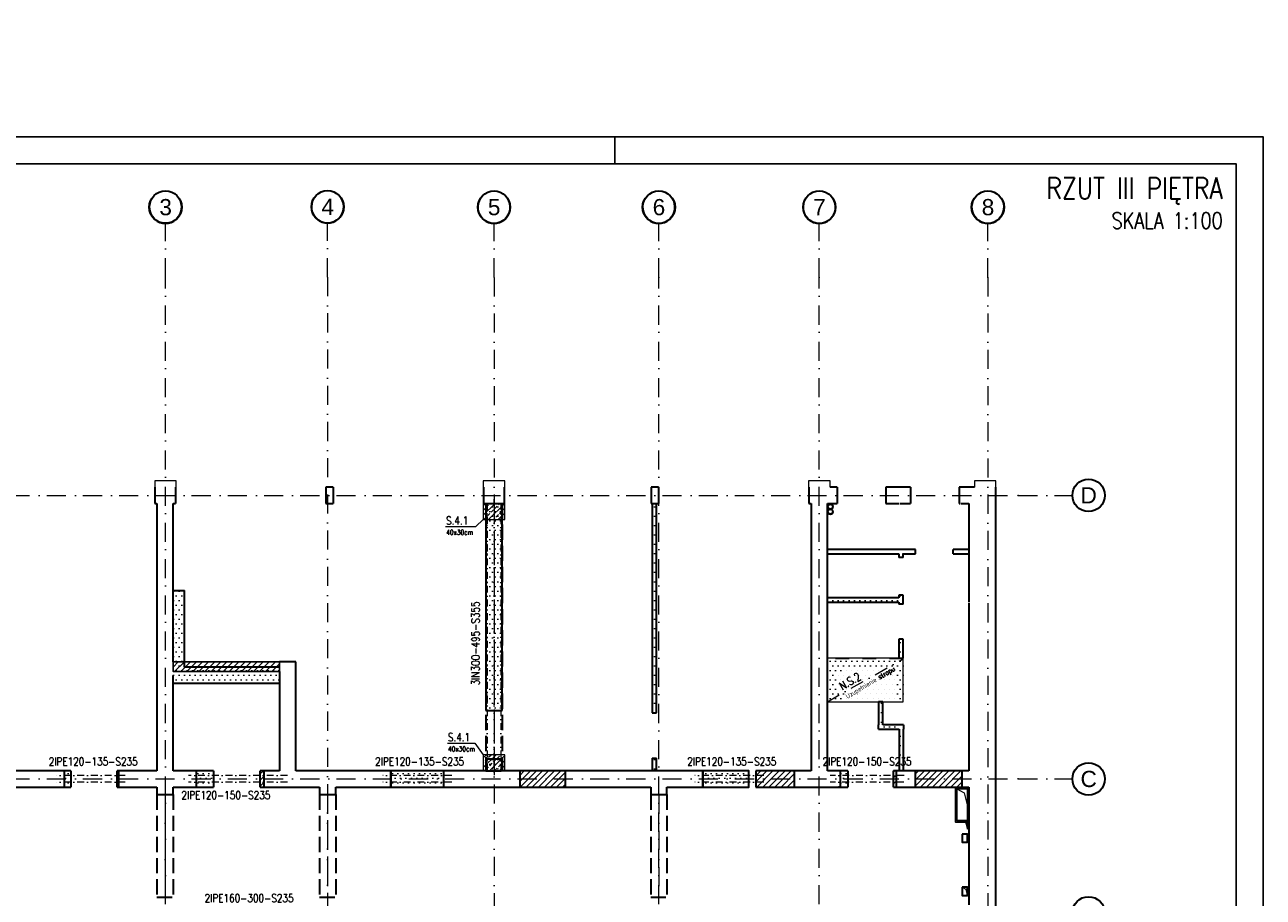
# Model space of a CAD drawing. Header units: millimetres. Extents: x -62590 to 46238, y 147773 to 522018.
# Tile 70 of 93: x 23317 to 46238, y 346942 to 363093. Entities that reach past the tile are written whole.
import ezdxf
from ezdxf.enums import TextEntityAlignment as Align

# ---------------------------------------------------------------- set-up
doc = ezdxf.new("R2010")
doc.units = ezdxf.units.MM
for name, pattern in [('DASHDOT', [25.4, 12.7, -6.35, 0, -6.35]), ('DASHED', [2, 1, -1]), ('Krawędzie ukryte', [3.912222, 2.822222, -1.09]), ('Kropki i Kreski', [6.702778, 3.527778, -1.763889, 0, -1.411111])]:
    doc.linetypes.add(name, pattern=pattern)
for name, color, linetype in [('!PB_Ramka', 7, 'Continuous'), ('!PB_Wyburzenia', 251, 'Do wyburzenia'), ('e-cad_cienkie', 1, 'Continuous'), ('e-cad_kontur', 2, 'Continuous'), ('e-cad_opisy', 7, 'Continuous'), ('e-cad_wymiary', 1, 'Continuous'), ('e-cad_wypelnienia', 254, 'Continuous'), ('Konstrukcja - Belki', 252, 'Continuous'), ('Konstrukcja - Siatka mod', 9, 'Continuous'), ('Konstrukcja - Słupy', 7, 'Continuous'), ('Konstrukcja - Ściany działowe', 7, 'Continuous'), ('Konstrukcja - Ściany nośne wew..P', 7, 'Continuous'), ('Konstrukcja - Ściany zewnętrzne', 7, 'Continuous'), ('PIONY INST', 252, 'Continuous'), ('z JAN', 7, 'Continuous')]:
    doc.layers.add(name, color=color, linetype=linetype)
doc.layers.add('KONSTRUKCJA', color=3, linetype='Continuous', lineweight=0)
doc.styles.add('e-cad_1', font='simplex.shx', dxfattribs={"width": 0.8})
doc.styles.add('e-cad_3', font='simplex.shx', dxfattribs={"width": 0.8})
doc.styles.get("Standard").update_dxf_attribs({"font": 'arial.ttf'})
doc.styles.add('STYL_AUTOMATYCZNY_1', font='arialbd.ttf')
doc.linetypes.add('Do wyburzenia', pattern='A,1.7,["/",Standard,S=1,R=10,X=-0.195,Y=-0.57],-0.5,["",Standard,S=1,R=10,X=-0.195,Y=-0.57],1.7', length=3.9)
pattern_1 = [(0, (-216577.27, 643250.66), (0, 173.20508), [0, -100]), (0, (-216527.27, 643337.26), (0, 173.20508), [0, -100])]
pattern_2 = [(0, (-230678.59, 288957.74), (0, 173.20508), [0, -100]), (0, (-230628.59, 289044.34), (0, 173.20508), [0, -100])]
pattern_3 = [(45, (-14101.32, -341602.01), (-56.1266, 56.1266), [])]

# ---------------------------------------------------------------- blocks, each defined once
blk = doc.blocks.new('*U4')
at = {"layer": 'e-cad_opisy', "color": 8, "ltscale": 0.4}
for points in [[(0, 0), (450, 0), (450, 297), (25, 297), (25, 297), (0, 297), (0, 0)], [(330, 297), (330, 292)]]:
    blk.add_lwpolyline(points, dxfattribs=at)
at = {"layer": 'e-cad_opisy', "color": 3, "ltscale": 0.4}
blk.add_lwpolyline([(30, 5), (445, 5), (445, 292), (30, 292), (30, 5)], dxfattribs=at)
blk = doc.blocks.new('Rysunek_5_5 - ProBuild')
at = {"layer": '!PB_Wyburzenia', "lineweight": 15, "ltscale": 20}
h = blk.add_hatch(dxfattribs=at)
h.set_pattern_fill('Tynk_0005', color=256, style=0, pattern_type=2)
h.set_pattern_definition(pattern_2)
h.paths.add_polyline_path([(17750, 12630), (17750, 8800), (18050, 8800), (18050, 12630)])
h = blk.add_hatch(dxfattribs=at)
h.set_pattern_fill('Tynk_0005', color=256, style=0, pattern_type=2)
h.set_pattern_definition(pattern_2)
h.paths.add_polyline_path([(20910, 12630), (20830, 12630), (20830, 8752), (20910, 8752)])
h = blk.add_hatch(dxfattribs=at)
h.set_pattern_fill('Tynk_0005', color=256, style=0, pattern_type=2)
h.set_pattern_definition(pattern_2)
h.paths.add_polyline_path([(24070, 11780), (24070, 11700), (25699, 11700), (25699, 11780)])
h = blk.add_hatch(dxfattribs=at)
h.set_pattern_fill('Tynk_0005', color=256, style=0, pattern_type=2)
h.set_pattern_definition(pattern_2)
h.paths.add_polyline_path([(25392, 11631), (25472, 11631), (25472, 11700), (25392, 11700)])
h = blk.add_hatch(dxfattribs=at)
h.set_pattern_fill('Tynk_0005', color=256, style=0, pattern_type=2)
h.set_pattern_definition(pattern_2)
h.paths.add_polyline_path([(26399, 11780), (26399, 11700), (26690, 11700), (26690, 11780)])
h = blk.add_hatch(dxfattribs=at)
h.set_pattern_fill('Tynk_0005', color=256, style=0, pattern_type=2)
h.set_pattern_definition(pattern_2)
h.paths.add_polyline_path([(12172, 9600), (12172, 11020), (11962, 11020), (11962, 9600)])
h = blk.add_hatch(dxfattribs=at)
h.set_pattern_fill('Tynk_0005', color=256, style=0, pattern_type=2)
h.set_pattern_definition(pattern_2)
h.paths.add_polyline_path([(24070, 10803), (25392, 10803), (25392, 10883), (24070, 10883)])
h = blk.add_hatch(dxfattribs=at)
h.set_pattern_fill('Tynk_0005', color=256, style=0, pattern_type=2)
h.set_pattern_definition(pattern_2)
h.paths.add_polyline_path([(25392, 10767), (25472, 10767), (25472, 10931), (25392, 10931)])
h = blk.add_hatch(dxfattribs=at)
h.set_pattern_fill('Tynk_0005', color=256, style=0, pattern_type=2)
h.set_pattern_definition(pattern_2)
h.paths.add_polyline_path([(25392, 9765), (25472, 9765), (25472, 10117), (25392, 10117)])
h = blk.add_hatch(dxfattribs=at)
h.set_pattern_fill('Tynk_0005', color=256, style=0, pattern_type=2)
h.set_pattern_definition(pattern_2)
h.paths.add_polyline_path([(24070, 8959), (25472, 8959), (25472, 9765), (24070, 9765)])
h = blk.add_hatch(dxfattribs=at)
h.set_pattern_fill('Tynk_0005', color=256, style=0, pattern_type=2)
h.set_pattern_definition(pattern_2)
h.paths.add_polyline_path([(11962, 9600), (11962, 9300), (12172, 9600)])
h = blk.add_hatch(dxfattribs=at)
h.set_pattern_fill('Tynk_0005', color=256, style=0, pattern_type=2)
h.set_pattern_definition(pattern_2)
h.paths.add_polyline_path([(12172, 9600), (11962, 9300), (12172, 9300)])
h = blk.add_hatch(dxfattribs=at)
h.set_pattern_fill('Tynk_0005', color=256, style=0, pattern_type=2)
h.set_pattern_definition(pattern_2)
h.paths.add_polyline_path([(12172, 9300), (13930, 9300), (13930, 9600), (12172, 9600)])
h = blk.add_hatch(dxfattribs=at)
h.set_pattern_fill('Tynk_0005', color=256, style=0, pattern_type=2)
h.set_pattern_definition(pattern_2)
h.paths.add_polyline_path([(25099, 8532), (25099, 8959), (25019, 8959), (25019, 8532)])
h = blk.add_hatch(dxfattribs=at)
h.set_pattern_fill('Tynk_0005', color=256, style=0, pattern_type=2)
h.set_pattern_definition(pattern_2)
h.paths.add_polyline_path([(25099, 8532), (25019, 8452), (25099, 8452)])
h = blk.add_hatch(dxfattribs=at)
h.set_pattern_fill('Tynk_0005', color=256, style=0, pattern_type=2)
h.set_pattern_definition(pattern_2)
h.paths.add_polyline_path([(25099, 8452), (25400, 8452), (25400, 8532), (25099, 8532)])
h = blk.add_hatch(dxfattribs=at)
h.set_pattern_fill('Tynk_0005', color=256, style=0, pattern_type=2)
h.set_pattern_definition(pattern_2)
h.paths.add_polyline_path([(25400, 8452), (25480, 8452), (25480, 8532)])
h = blk.add_hatch(dxfattribs=at)
h.set_pattern_fill('Tynk_0005', color=256, style=0, pattern_type=2)
h.set_pattern_definition(pattern_2)
h.paths.add_polyline_path([(25400, 8452), (25400, 7680), (25480, 7680), (25480, 8452)])
h = blk.add_hatch(dxfattribs=at)
h.set_pattern_fill('Tynk_0005', color=256, style=0, pattern_type=2)
h.set_pattern_definition(pattern_2)
h.paths.add_polyline_path([(17750, 7680), (18050, 7680), (18050, 7900), (17750, 7900)])
h = blk.add_hatch(dxfattribs=at)
h.set_pattern_fill('Tynk_0005', color=256, style=0, pattern_type=2)
h.set_pattern_definition(pattern_2)
h.paths.add_polyline_path([(20910, 7912), (20830, 7912), (20830, 7680), (20910, 7680)])
h = blk.add_hatch(dxfattribs=at)
h.set_pattern_fill('Tynk_0005', color=256, style=0, pattern_type=2)
h.set_pattern_definition(pattern_2)
h.paths.add_polyline_path([(9948, 7380), (10070, 7380), (10070, 7680), (9948, 7680)])
h = blk.add_hatch(dxfattribs=at)
h.set_pattern_fill('Tynk_0005', color=256, style=0, pattern_type=2)
h.set_pattern_definition(pattern_2)
h.paths.add_polyline_path([(12395, 7380), (12710, 7380), (12710, 7680), (12395, 7680)])
h = blk.add_hatch(dxfattribs=at)
h.set_pattern_fill('Tynk_0005', color=256, style=0, pattern_type=2)
h.set_pattern_definition(pattern_2)
h.paths.add_polyline_path([(15990, 7380), (15990, 7680), (16970, 7680), (16970, 7380)])
h = blk.add_hatch(dxfattribs=at)
h.set_pattern_fill('Tynk_0005', color=256, style=0, pattern_type=2)
h.set_pattern_definition(pattern_2)
h.paths.add_polyline_path([(21767, 7380), (21767, 7680), (22614, 7680), (22614, 7380)])
h = blk.add_hatch(dxfattribs=at)
h.set_pattern_fill('Tynk_0005', color=256, style=0, pattern_type=2)
h.set_pattern_definition(pattern_2)
h.paths.add_polyline_path([(24311, 7380), (24451, 7380), (24451, 7680), (24311, 7680)])
at = {"layer": 'e-cad_wypelnienia', "lineweight": -2, "ltscale": 10}
h = blk.add_hatch(dxfattribs=at)
h.set_pattern_fill('ANSI31', color=256, scale=25, style=0)
h.set_pattern_definition(pattern_3)
h.paths.add_polyline_path([(13930, 9516), (11962, 9516), (11962, 9696), (13930, 9696)])
h = blk.add_hatch(dxfattribs=at)
h.set_pattern_fill('ANSI31', color=256, scale=25, style=0)
h.set_pattern_definition(pattern_3)
h.paths.add_polyline_path([(10928, 7380), (10950, 7380), (10950, 7680), (10928, 7680)])
h = blk.add_hatch(dxfattribs=at)
h.set_pattern_fill('ANSI31', color=256, scale=25, style=0)
h.set_pattern_definition(pattern_3)
h.paths.add_polyline_path([(13575, 7380), (13640, 7380), (13640, 7680), (13575, 7680)])
h = blk.add_hatch(dxfattribs=at)
h.set_pattern_fill('ANSI31', color=256, scale=25, style=0)
h.set_pattern_definition(pattern_3)
h.paths.add_polyline_path([(18377, 7380), (19217, 7380), (19217, 7680), (18377, 7680)])
h = blk.add_hatch(dxfattribs=at)
h.set_pattern_fill('ANSI31', color=256, scale=25, style=0)
h.set_pattern_definition(pattern_3)
h.paths.add_polyline_path([(22747, 7380), (23454, 7380), (23454, 7680), (22747, 7680)])
h = blk.add_hatch(dxfattribs=at)
h.set_pattern_fill('ANSI31', color=256, scale=25, style=0)
h.set_pattern_definition(pattern_3)
h.paths.add_polyline_path([(25291, 7380), (25341, 7380), (25341, 7680), (25291, 7680)])
h = blk.add_hatch(dxfattribs=at)
h.set_pattern_fill('ANSI31', color=256, scale=25, style=0)
h.set_pattern_definition(pattern_3)
h.paths.add_polyline_path([(25697, 7380), (26557, 7380), (26557, 7680), (25697, 7680)])
at = {"layer": '!PB_Wyburzenia', "lineweight": 35, "ltscale": 40}
for p, q in [((25699, 11700), (25699, 11780)), ((26399, 11700), (26399, 11780)), ((25472, 11631), (25392, 11631)), ((25472, 10931), (25392, 10931)), ((25472, 10767), (25392, 10767)), ((25472, 10117), (25392, 10117)), ((17750, 8800), (18050, 8800)), ((20830, 8752), (20910, 8752)), ((17750, 7900), (18050, 7900)), ((20830, 7912), (20910, 7912))]:
    blk.add_line(p, q, dxfattribs=at)
at = {"layer": '!PB_Wyburzenia', "lineweight": 35, "ltscale": 40, "flags": 128}
for points in [[(17750, 12630), (17750, 8800)], [(18050, 8800), (18050, 12630)], [(20830, 12630), (20830, 8752)], [(20910, 8752), (20910, 12630)], [(25699, 11780), (24070, 11780)], [(24070, 11700), (25392, 11700)], [(25392, 11700), (25392, 11631)], [(25472, 11631), (25472, 11700)], [(25472, 11700), (25699, 11700)], [(26690, 11780), (26399, 11780)], [(26399, 11700), (26690, 11700)], [(11962, 11020), (12172, 11020)], [(12172, 9600), (12172, 11020)], [(25392, 10883), (24070, 10883)], [(24070, 10803), (25392, 10803)], [(25392, 10931), (25392, 10883)], [(25392, 10803), (25392, 10767)], [(25472, 10767), (25472, 10931)], [(25392, 10117), (25392, 9765)], [(25472, 9765), (25472, 10117)], [(25392, 9765), (25472, 9765)], [(13930, 9600), (12172, 9600)], [(11962, 9300), (13930, 9300)], [(25019, 8959), (25019, 8532)], [(25099, 8959), (25019, 8959)], [(25099, 8532), (25099, 8959)], [(25019, 8452), (25019, 8532)], [(25480, 8532), (25099, 8532)], [(25480, 8532), (25480, 8452)], [(25019, 8452), (25400, 8452)], [(25400, 8452), (25400, 7680)], [(25480, 7680), (25480, 8452)], [(17750, 7900), (17750, 7680)], [(18050, 7680), (18050, 7900)], [(20830, 7912), (20830, 7680)], [(20910, 7680), (20910, 7912)], [(10070, 7680), (9948, 7680)], [(10070, 7680), (10070, 7380)], [(12710, 7680), (12395, 7680)], [(12710, 7680), (12710, 7380)], [(24451, 7680), (24311, 7680)], [(24451, 7680), (24451, 7380)], [(9948, 7380), (10070, 7380)], [(12395, 7380), (12710, 7380)], [(24311, 7380), (24451, 7380)]]:
    blk.add_lwpolyline(points, dxfattribs=at)
at = {"layer": '!PB_Wyburzenia', "lineweight": 13, "ltscale": 40, "flags": 128}
blk.add_lwpolyline([(24070, 8959), (25472, 8959), (25472, 9765), (24070, 9765)], dxfattribs=at)
at = {"layer": '!PB_Wyburzenia', "lineweight": 35, "ltscale": 40, "flags": 128}
for points in [[(15990, 7380), (16970, 7380), (16970, 7680), (15990, 7680)], [(21767, 7380), (22614, 7380), (22614, 7680), (21767, 7680)]]:
    blk.add_lwpolyline(points, close=True, dxfattribs=at)
at = {"color": 7, "linetype": 'Continuous', "lineweight": 35, "ltscale": 100, "flags": 128}
for points in [[(10950, 7680), (10928, 7680)], [(10928, 7380), (10928, 7680)], [(13640, 7680), (13575, 7680)], [(13575, 7380), (13575, 7680)], [(19217, 7680), (18377, 7680)], [(23454, 7680), (22747, 7680)], [(25341, 7680), (25291, 7680)], [(25291, 7380), (25291, 7680)], [(26557, 7680), (25697, 7680)], [(10928, 7380), (10950, 7380)], [(13575, 7380), (13640, 7380)], [(18377, 7380), (19217, 7380)], [(22747, 7380), (23454, 7380)], [(25291, 7380), (25341, 7380)], [(25697, 7380), (26557, 7380)]]:
    blk.add_lwpolyline(points, dxfattribs=at)
at = {"layer": 'e-cad_kontur', "ltscale": 10}
blk.add_lwpolyline([(13930, 9516), (11962, 9516), (11962, 9696), (13930, 9696)], close=True, dxfattribs=at)
at = {"layer": 'e-cad_kontur', "lineweight": -2, "ltscale": 10}
for points in [[(10928, 7380), (10950, 7380), (10950, 7680), (10928, 7680)], [(13575, 7380), (13640, 7380), (13640, 7680), (13575, 7680)], [(18377, 7380), (19217, 7380), (19217, 7680), (18377, 7680)], [(22747, 7380), (23454, 7380), (23454, 7680), (22747, 7680)], [(25291, 7380), (25341, 7380), (25341, 7680), (25291, 7680)], [(25697, 7380), (26557, 7380), (26557, 7680), (25697, 7680)]]:
    blk.add_lwpolyline(points, close=True, dxfattribs=at)
at = {"layer": 'Konstrukcja - Belki', "color": 252, "linetype": 'Krawędzie ukryte', "lineweight": 35, "ltscale": 100}
for p, q in [((17750, 12630), (17750, 7680)), ((17750, 12630), (18050, 12630)), ((18050, 12630), (18050, 7680)), ((17750, 7680), (18050, 7680)), ((11662, 7240), (11662, 5341)), ((11662, 7240), (11962, 7240)), ((11962, 7240), (11962, 5341)), ((14670, 7240), (14670, 5341)), ((14670, 7240), (14970, 7240)), ((14970, 7240), (14970, 5341)), ((20800, 7240), (20800, 5341)), ((20800, 7240), (21100, 7240)), ((21100, 7240), (21100, 5341)), ((11662, 5341), (11962, 5341)), ((14670, 5341), (14970, 5341)), ((20800, 5341), (21100, 5341))]:
    blk.add_line(p, q, dxfattribs=at)
at = {"layer": 'Konstrukcja - Belki', "color": 252, "linetype": 'Kropki i Kreski', "lineweight": 13, "ltscale": 100}
for p, q in [((17900, 12630), (17900, 7680)), ((11812, 7240), (11812, 5341)), ((14820, 7240), (14820, 5341)), ((20950, 7240), (20950, 5341))]:
    blk.add_line(p, q, dxfattribs=at)
at = {"layer": 'Konstrukcja - Siatka mod', "color": 9, "linetype": 'Kropki i Kreski', "lineweight": 13, "ltscale": 100}
for p, q in [((11820, 16815), (11820, 17815)), ((14820, 16820), (14820, 17820)), ((17900, 16815), (17900, 17815)), ((20950, 16815), (20950, 17815)), ((23920, 16815), (23920, 17815)), ((27040, 16815), (27040, 17815)), ((11820, -150), (11820, 16815)), ((14820, 16820), (14820, -150)), ((17900, 16815), (17900, -150)), ((20950, -150), (20950, 16815)), ((23920, -150), (23920, 16815)), ((27040, 16815), (27040, -150)), ((-3115, 12780), (27604, 12780)), ((27604, 12780), (28604, 12780)), ((-3115, 7530), (27604, 7530)), ((27604, 7530), (28604, 7530))]:
    blk.add_line(p, q, dxfattribs=at)
at = {"layer": 'Konstrukcja - Siatka mod', "color": 9, "linetype": 'Continuous', "lineweight": 35, "ltscale": 100}
for centre in [(11820, 18116), (14820, 18120), (17900, 18115), (20950, 18115), (23920, 18115), (27040, 18115), (28904, 12780), (28904, 7530), (28904, 5050)]:
    blk.add_circle(centre, 300, dxfattribs=at)
for centre, start, end in [((11820, 18115), 146.5921, 33.4079), ((14820, 18120), 147.6608, 32.3392), ((17900, 18115), 146.5921, 33.4079), ((20950, 18115), 146.5921, 33.4079), ((23920, 18115), 146.5921, 33.4079), ((27040, 18115), 146.5921, 33.4079)]:
    blk.add_arc(centre, 300, start, end, dxfattribs=at)
at = {"layer": 'Konstrukcja - Siatka mod', "color": 7, "linetype": 'Kropki i Kreski', "lineweight": 13, "ltscale": 100}
for p in [(20950, 16815), (20950, 16815), (23920, 16815), (23920, 16815), (27040, 16815), (27040, 16815), (27604, 12780), (27604, 12780), (27604, 7530), (27604, 7530)]:
    blk.add_point(p, dxfattribs=at)
at = {"layer": 'Konstrukcja - Słupy', "color": 7, "linetype": 'Continuous', "lineweight": 13, "ltscale": 100}
for p, q in [((17900, 12585), (17900, 12710)), ((17900, 12425), (17900, 12300)), ((17900, 7884), (17900, 8009)), ((17900, 7724), (17900, 7599))]:
    blk.add_line(p, q, dxfattribs=at)
at = {"layer": 'Konstrukcja - Słupy', "color": 1, "linetype": 'Continuous', "lineweight": 0, "ltscale": 100}
blk.add_line((17900, 7735), (17900, 8010), dxfattribs=at)
at = {"layer": 'Konstrukcja - Słupy', "color": 7, "linetype": 'Continuous', "lineweight": 13, "ltscale": 100}
for p in [(17900, 12505), (17900, 7804)]:
    blk.add_point(p, dxfattribs=at)
at = {"layer": 'Konstrukcja - Słupy', "color": 1, "linetype": 'Continuous', "lineweight": 0, "ltscale": 100}
for p in [(17900, 12505), (17900, 7655)]:
    blk.add_point(p, dxfattribs=at)
at = {"layer": 'Konstrukcja - Ściany działowe', "color": 252, "linetype": 'Continuous', "lineweight": 35, "ltscale": 100, "flags": 128}
blk.add_lwpolyline([(14230, 9696), (13930, 9696)], dxfattribs=at)
at = {"layer": 'Konstrukcja - Ściany nośne wew..P', "color": 252, "linetype": 'Continuous', "lineweight": 35, "ltscale": 100}
for p, q in [((9948, 7495), (9948, 7680)), ((10950, 7680), (10950, 7380)), ((12395, 7380), (12395, 7680)), ((13640, 7680), (13640, 7380)), ((18377, 7680), (18377, 7380)), ((19217, 7680), (19217, 7380)), ((22747, 7680), (22747, 7380)), ((23454, 7680), (23454, 7380)), ((24311, 7680), (24274, 7680)), ((24311, 7495), (24311, 7680)), ((25341, 7680), (25341, 7380)), ((25697, 7680), (25697, 7380)), ((26557, 7680), (26557, 7380)), ((9948, 7380), (9948, 7495)), ((24311, 7380), (24274, 7380)), ((24311, 7380), (24311, 7495))]:
    blk.add_line(p, q, dxfattribs=at)
at = {"layer": 'Konstrukcja - Ściany nośne wew..P', "color": 252, "linetype": 'Continuous', "lineweight": 35, "ltscale": 100, "flags": 128}
for points in [[(11662, 12630), (11662, 9696)], [(11962, 9696), (11962, 12630)], [(11962, 12630), (11962, 12630)], [(23770, 12630), (23770, 7680)], [(24070, 7680), (24070, 12630)], [(11662, 9696), (11662, 7680)], [(11962, 9696), (11962, 9696)], [(14230, 7680), (14230, 9696)], [(11962, 7680), (11962, 9446)], [(13930, 9516), (13930, 7680)], [(9948, 7680), (7730, 7680)], [(11662, 7680), (10950, 7680)], [(12395, 7680), (11962, 7680)], [(13930, 7680), (13640, 7680)], [(15990, 7680), (14230, 7680)], [(15990, 7380), (15990, 7680)], [(17750, 7680), (16970, 7680)], [(16970, 7380), (16970, 7680)], [(18377, 7680), (18050, 7680)], [(21767, 7680), (19217, 7680)], [(21767, 7380), (21767, 7680)], [(23770, 7680), (23454, 7680)], [(24311, 7680), (24070, 7680)], [(25697, 7680), (25341, 7680)], [(26690, 7680), (26557, 7680)], [(7730, 7380), (9948, 7380)], [(10950, 7380), (11662, 7380)], [(11662, 7380), (11662, 7240)], [(11962, 7380), (12395, 7380)], [(11962, 7240), (11962, 7380)], [(13640, 7380), (14670, 7380)], [(14670, 7380), (14670, 7240)], [(14970, 7380), (15990, 7380)], [(14970, 7240), (14970, 7380)], [(16970, 7380), (18377, 7380)], [(19217, 7380), (19664, 7380)], [(19217, 7380), (20800, 7380)], [(20800, 7380), (20800, 7240)], [(21100, 7380), (21767, 7380)], [(21100, 7240), (21100, 7380)], [(23454, 7380), (24311, 7380)], [(25341, 7380), (25697, 7380)], [(26557, 7380), (26690, 7380)], [(11662, 7240), (11962, 7240)], [(14670, 7240), (14970, 7240)], [(20800, 7240), (21100, 7240)]]:
    blk.add_lwpolyline(points, dxfattribs=at)
at = {"layer": 'Konstrukcja - Ściany zewnętrzne', "color": 252, "linetype": 'Continuous', "lineweight": 35, "ltscale": 100}
for p, q in [((11620, 12930), (11620, 12880)), ((11620, 12880), (11620, 12630)), ((12005, 12930), (12005, 12880)), ((12005, 12880), (12005, 12630)), ((14785, 12930), (14785, 12880)), ((14785, 12880), (14785, 12630)), ((14925, 12930), (14925, 12880)), ((14925, 12880), (14925, 12630)), ((17705, 12930), (17705, 12880)), ((17705, 12880), (17705, 12630)), ((18090, 12930), (18090, 12880)), ((18090, 12880), (18090, 12630)), ((20810, 12930), (20810, 12880)), ((20810, 12880), (20810, 12630)), ((20945, 12930), (20945, 12880)), ((20945, 12880), (20945, 12630)), ((23725, 12930), (23725, 12880)), ((23725, 12880), (23725, 12630)), ((24250, 12930), (24250, 12880)), ((24250, 12880), (24250, 12630)), ((25150, 12930), (25150, 12880)), ((25150, 12880), (25150, 12630)), ((25610, 12930), (25610, 12880)), ((25610, 12880), (25610, 12630)), ((26510, 12930), (26510, 12880)), ((26510, 12880), (26510, 12630))]:
    blk.add_line(p, q, dxfattribs=at)
at = {"layer": 'Konstrukcja - Ściany zewnętrzne', "color": 252, "linetype": 'Continuous', "lineweight": 13, "ltscale": 100, "flags": 128}
for points in [[(12020, 12930), (12020, 13050), (11620, 13050), (11620, 12930)], [(18100, 12930), (18100, 13050), (17700, 13050), (17700, 12930)], [(24120, 12930), (24120, 13050), (23720, 13050), (23720, 12930)], [(27190, 12930), (27190, 13050), (26790, 13050), (26790, 12930)]]:
    blk.add_lwpolyline(points, dxfattribs=at)
at = {"layer": 'Konstrukcja - Ściany zewnętrzne', "color": 252, "linetype": 'Continuous', "lineweight": 35, "ltscale": 100, "flags": 128}
for points in [[(14925, 12930), (14785, 12930)], [(20945, 12930), (20810, 12930)], [(24250, 12930), (24120, 12930)], [(25610, 12930), (25150, 12930)], [(26690, 12930), (26510, 12930)], [(26790, 12930), (26690, 12930)], [(27190, -150), (27190, 12930)], [(11620, 12630), (11662, 12630)], [(11962, 12630), (12005, 12630)], [(14785, 12630), (14925, 12630)], [(17705, 12630), (17775, 12630)], [(18025, 12630), (18090, 12630)], [(20810, 12630), (20945, 12630)], [(23725, 12630), (23770, 12630)], [(24070, 12630), (24250, 12630)], [(25150, 12630), (25400, 12630)], [(25420, 12630), (25610, 12630)], [(26510, 12630), (26520, 12630)], [(26540, 12630), (26690, 12630)], [(26690, 12630), (26690, 10810)], [(26690, 10790), (26690, 7680)], [(26690, 7380), (26690, 5200)]]:
    blk.add_lwpolyline(points, dxfattribs=at)
at = {"layer": 'PIONY INST', "color": 252, "linetype": 'Continuous', "lineweight": 25, "ltscale": 100, "flags": 128}
for points in [[(24125, 12621, 0.414214), (24075, 12571, 0.414214), (24125, 12521, 0.414214), (24175, 12571, 0.414214)], [(24125, 12526, 0.414214), (24075, 12476, 0.414214), (24125, 12426, 0.414214), (24175, 12476, 0.414214)]]:
    blk.add_lwpolyline(points, format="xyb", close=True, dxfattribs=at)
at = {"layer": 'PIONY INST', "color": 252, "linetype": 'Continuous', "lineweight": 35, "ltscale": 100, "flags": 128}
for points in [[(24125, 12616, -1), (24125, 12526, -1)], [(24125, 12521, -1), (24125, 12431, -1)]]:
    blk.add_lwpolyline(points, format="xyb", close=True, dxfattribs=at)
at = {"layer": 'PIONY INST', "color": 252, "linetype": 'Continuous', "lineweight": 25, "ltscale": 100, "flags": 128}
blk.add_lwpolyline([(26440, 7380), (26440, 6730), (26690, 6730), (26690, 7380)], dxfattribs=at)
at = {"layer": 'PIONY INST', "color": 252, "linetype": 'Continuous', "lineweight": 35, "ltscale": 100, "flags": 128}
for points in [[(26465, 6755), (26465, 7355), (26665, 7355), (26665, 6755)], [(26565, 6509), (26565, 6359), (26665, 6359), (26665, 6509)], [(26565, 5525), (26565, 5375), (26665, 5375), (26665, 5525)]]:
    blk.add_lwpolyline(points, close=True, dxfattribs=at)
at = {"layer": 'z JAN', "color": 253, "linetype": 'Continuous', "lineweight": 13, "ltscale": 100, "flags": 128}
for points in [[(26465, 7350), (26600, 7275), (26690, 6925), (26690, 7375), (26440, 7375)], [(26665, 6750), (26565, 6750), (26635, 6717), (26665, 6600)], [(26665, 5525), (26565, 5525), (26635, 5491), (26665, 5375)]]:
    blk.add_lwpolyline(points, close=True, dxfattribs=at)
at = {"layer": 'Konstrukcja - Siatka mod', "color": 9, "linetype": 'Continuous', "lineweight": 13, "char_height": 300, "attachment_point": 1, "style": 'STYL_AUTOMATYCZNY_1'}
for s, insert in [('\\A1;{\\pql;\\pt0;\\fArial|b0|i0|c238|p0;\\W1.000000;3}', (11706, 18265)), ('\\A1;{\\pql;\\pt0;\\fArial|b0|i0|c238|p0;\\W1.000000;4}', (14706, 18270)), ('\\A1;{\\pql;\\pt0;\\fArial|b0|i0|c238|p0;\\W1.000000;5}', (17786, 18265)), ('\\A1;{\\pql;\\pt0;\\fArial|b0|i0|c238|p0;\\W1.000000;6}', (20836, 18265)), ('\\A1;{\\pql;\\pt0;\\fArial|b0|i0|c238|p0;\\W1.000000;7}', (23806, 18265)), ('\\A1;{\\pql;\\pt0;\\fArial|b0|i0|c238|p0;\\W1.000000;8}', (26926, 18265)), ('\\A1;{\\pql;\\pt0;\\fArial|b0|i0|c238|p0;\\W1.000000;D}', (28755, 12930)), ('\\A1;{\\pql;\\pt0;\\fArial|b0|i0|c238|p0;\\W1.000000;C}', (28755, 7680))]:
    blk.add_mtext(s, dxfattribs=dict(at, insert=insert))
blk = doc.blocks.new('Opis - Stopy fundamentowe')
at = {"layer": 'e-cad_opisy', "color": 0, "ltscale": 0.04, "style": 'e-cad_1', "width": 0.8}
for tag, p, height, flags in [('SF - NAZWA', (0.5, 0.5), 3, 8), ('SF - PRZEKRÓJ', (0.5, -3), 2, 4)]:
    blk.add_attdef(tag, p, '', height=height, dxfattribs=dict(at, flags=flags))

msp = doc.modelspace()

# ---------------------------------------------------------------- hatches: boundary and pattern name
at = {"layer": '!PB_Wyburzenia', "lineweight": 15, "ltscale": 20}
h = msp.add_hatch(dxfattribs=at)
h.set_pattern_fill('TYNK_0003', color=256, style=0, pattern_type=2)
h.set_pattern_definition(pattern_1)
h.paths.add_polyline_path([(38960, 363092.9), (38880, 363012.9), (38960, 363012.9)])
h = msp.add_hatch(dxfattribs=at)
h.set_pattern_fill('TYNK_0003', color=256, style=0, pattern_type=2)
h.set_pattern_definition(pattern_1)
h.paths.add_polyline_path([(38880, 363092.9), (38880, 363012.9), (38960, 363092.9)])
h = msp.add_hatch(dxfattribs=at)
h.set_pattern_fill('TYNK_0003', color=256, style=0, pattern_type=2)
h.set_pattern_definition(pattern_1)
h.paths.add_polyline_path([(33488.1, 361972.9), (33488.1, 361672.9), (33491, 361672.9), (33491, 361972.9)])
at = {"layer": 'e-cad_wypelnienia', "linetype": 'Continuous', "lineweight": 0}
h = msp.add_hatch(dxfattribs=at)
h.set_pattern_fill('ANSI33', color=256, scale=20)
h.paths.add_polyline_path([(31801.3, 353932), (31801.3, 354232), (32201.3, 354232), (32201.3, 353932)])
h = msp.add_hatch(dxfattribs=at)
h.set_pattern_fill('ANSI33', color=256, scale=20)
h.paths.add_polyline_path([(31801.3, 349280.8), (31801.3, 349580.8), (32201.3, 349580.8), (32201.3, 349280.8)])

# ---------------------------------------------------------------- linework, layer by layer
at = {"layer": 'e-cad_cienkie', "color": 6, "linetype": 'DASHDOT', "lineweight": 0, "ltscale": 20}
msp.add_line((38171.3, 350561), (39573.3, 351353.9), dxfattribs=at)
at = {"layer": 'e-cad_cienkie', "lineweight": 18}
for points in [[(31106.2, 353802.8), (31665.5, 353802.8), (31801.3, 353932)], [(31139.9, 349793.1), (31648.9, 349793.1), (31801.3, 349580.8)]]:
    msp.add_lwpolyline(points, dxfattribs=at)
at = {"layer": 'e-cad_cienkie', "color": 1, "linetype": 'DASHED', "lineweight": 0, "ltscale": 250}
msp.add_lwpolyline([(38171.3, 350561), (39573.3, 350561), (39573.3, 351353.9), (38171.3, 351353.9)], close=True, dxfattribs=at)
at = {"layer": 'KONSTRUKCJA', "linetype": 'DASHDOT', "lineweight": 0, "ltscale": 10}
for p, q in [((31876.3, 354232), (31876.3, 349280.8)), ((32001.3, 354232), (32001.3, 349280.8)), ((32126.3, 354232), (32126.3, 349280.8)), ((25177.4, 349198.7), (23902.1, 349198.7)), ((28176.3, 349198.7), (26346.3, 349198.7)), ((31218.9, 349198.7), (29943.7, 349198.7)), ((36995.5, 349198.7), (35720.2, 349198.7)), ((39592.6, 349198.7), (38224.1, 349198.7)), ((25177.4, 349070.1), (23902.1, 349070.1)), ((28176.3, 349070.1), (26346.3, 349070.1)), ((31218.9, 349070.1), (29943.7, 349070.1)), ((36995.5, 349070.1), (35720.2, 349070.1)), ((39589.3, 349070.1), (38224.1, 349070.1))]:
    msp.add_line(p, q, dxfattribs=at)
at = {"layer": 'KONSTRUKCJA', "color": 2, "linetype": 'Continuous', "lineweight": 0}
for points in [[(31801.3, 353932), (32201.3, 353932), (32201.3, 354232), (31801.3, 354232)], [(31801.3, 349280.8), (32201.3, 349280.8), (32201.3, 349580.8), (31801.3, 349580.8)]]:
    msp.add_lwpolyline(points, close=True, dxfattribs=at)

# ---------------------------------------------------------------- block references
at = {"layer": '!PB_Ramka', "xscale": 100, "yscale": 100, "zscale": 100}
msp.add_blockref('*U4', (1238, 331317.6), dxfattribs=at)
at = {"layer": 'e-cad_cienkie', "linetype": 'Continuous', "lineweight": -2, "ltscale": 10}
msp.add_blockref('Rysunek_5_5 - ProBuild', (14101.3, 341602), dxfattribs=at)
at = {"layer": 'e-cad_wymiary', "ltscale": 40}
ref = msp.add_blockref('Opis - Stopy fundamentowe', (31827.7, 353802.8), dxfattribs=dict(at, xscale=-50, yscale=50, zscale=50, rotation=359.9999999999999))
ref.add_attrib('SF - NAZWA', 'S.4.1', (31113.1, 353839.5), dxfattribs={"layer": 'e-cad_opisy', "ltscale": 40, "height": 150, "style": 'e-cad_1', "width": 0.8, "flags": 8})
ref.add_attrib('SF - PRZEKRÓJ', '40x30cm', (31116.7, 353652.8), dxfattribs={"layer": 'e-cad_opisy', "ltscale": 40, "height": 90, "style": 'e-cad_1', "width": 0.8, "flags": 4})
ref = msp.add_blockref('Opis - Stopy fundamentowe', (31772.2, 351579.6), dxfattribs=dict(at, xscale=-50, yscale=50, zscale=50, rotation=89.9999999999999))
ref.add_attrib('SF - NAZWA', '3IN300-495-S355', (31735.5, 350864.9), dxfattribs={"layer": 'e-cad_opisy', "ltscale": 40, "height": 150, "rotation": 90, "style": 'e-cad_1', "width": 0.8, "flags": 8})
ref = msp.add_blockref('Opis - Stopy fundamentowe', (39076.4, 351106.8), dxfattribs=dict(at, xscale=-50.00000000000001, yscale=50, zscale=50, rotation=31.04930511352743))
ref.add_attrib('SF - NAZWA', 'N.S.2', (38445.2, 350769.6), dxfattribs={"layer": 'e-cad_opisy', "ltscale": 40, "height": 150, "rotation": 30.34864, "style": 'e-cad_1', "width": 0.8, "flags": 8})
ref.add_attrib('SF - PRZEKRÓJ', 'Uzupełnienie stropu', (38544.6, 350611.6), dxfattribs={"layer": 'e-cad_opisy', "ltscale": 40, "height": 90, "rotation": 31.04931, "style": 'e-cad_1', "width": 0.8, "flags": 4})
ref = msp.add_blockref('Opis - Stopy fundamentowe', (31861.5, 349793.1), dxfattribs=dict(at, xscale=-50, yscale=50, zscale=50, rotation=359.9999999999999))
ref.add_attrib('SF - NAZWA', 'S.4.1', (31146.8, 349829.8), dxfattribs={"layer": 'e-cad_opisy', "ltscale": 40, "height": 150, "style": 'e-cad_1', "width": 0.8, "flags": 8})
ref.add_attrib('SF - PRZEKRÓJ', '40x30cm', (31150.4, 349643.1), dxfattribs={"layer": 'e-cad_opisy', "ltscale": 40, "height": 90, "style": 'e-cad_1', "width": 0.8, "flags": 4})
ref = msp.add_blockref('Opis - Stopy fundamentowe', (24474.8, 349343.5), dxfattribs=dict(at, xscale=-50, yscale=50, zscale=50, rotation=359.9999999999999))
ref.add_attrib('SF - NAZWA', '2IPE120-135-S235', (23760.2, 349380.2), dxfattribs={"layer": 'e-cad_opisy', "ltscale": 40, "height": 150, "style": 'e-cad_1', "width": 0.8, "flags": 8})
ref = msp.add_blockref('Opis - Stopy fundamentowe', (30516.4, 349343.5), dxfattribs=dict(at, xscale=-50, yscale=50, zscale=50, rotation=359.9999999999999))
ref.add_attrib('SF - NAZWA', '2IPE120-135-S235', (29801.7, 349380.2), dxfattribs={"layer": 'e-cad_opisy', "ltscale": 40, "height": 150, "style": 'e-cad_1', "width": 0.8, "flags": 8})
ref = msp.add_blockref('Opis - Stopy fundamentowe', (36292.9, 349343.5), dxfattribs=dict(at, xscale=-50, yscale=50, zscale=50, rotation=359.9999999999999))
ref.add_attrib('SF - NAZWA', '2IPE120-135-S235', (35578.3, 349380.2), dxfattribs={"layer": 'e-cad_opisy', "ltscale": 40, "height": 150, "style": 'e-cad_1', "width": 0.8, "flags": 8})
ref = msp.add_blockref('Opis - Stopy fundamentowe', (38796.8, 349343.5), dxfattribs=dict(at, xscale=-50, yscale=50, zscale=50, rotation=359.9999999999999))
ref.add_attrib('SF - NAZWA', '2IPE120-150-S235', (38082.1, 349380.2), dxfattribs={"layer": 'e-cad_opisy', "ltscale": 40, "height": 150, "style": 'e-cad_1', "width": 0.8, "flags": 8})
ref = msp.add_blockref('Opis - Stopy fundamentowe', (26931.1, 348720.6), dxfattribs=dict(at, xscale=-50, yscale=50, zscale=50, rotation=359.9999999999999))
ref.add_attrib('SF - NAZWA', '2IPE120-150-S235', (26216.4, 348757.3), dxfattribs={"layer": 'e-cad_opisy', "ltscale": 40, "height": 150, "style": 'e-cad_1', "width": 0.8, "flags": 8})
ref = msp.add_blockref('Opis - Stopy fundamentowe', (27360.1, 346814.1), dxfattribs=dict(at, xscale=-50, yscale=50, zscale=50, rotation=359.9999999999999))
ref.add_attrib('SF - NAZWA', '2IPE160-300-S235', (26645.5, 346850.8), dxfattribs={"layer": 'e-cad_opisy', "ltscale": 40, "height": 150, "style": 'e-cad_1', "width": 0.8, "flags": 8})

# ---------------------------------------------------------------- texts
at = {"layer": 'e-cad_opisy', "ltscale": 40, "style": 'e-cad_3', "width": 0.8}
for s, height, p in [('RZUT III PIĘTRA', 400, (45488, 360267.6)), ('SKALA 1:100', 300, (45488, 359617.6))]:
    msp.add_text(s, height=height, dxfattribs=at).set_placement(p, align=Align.TOP_RIGHT)

doc.saveas('drawing.dxf')
